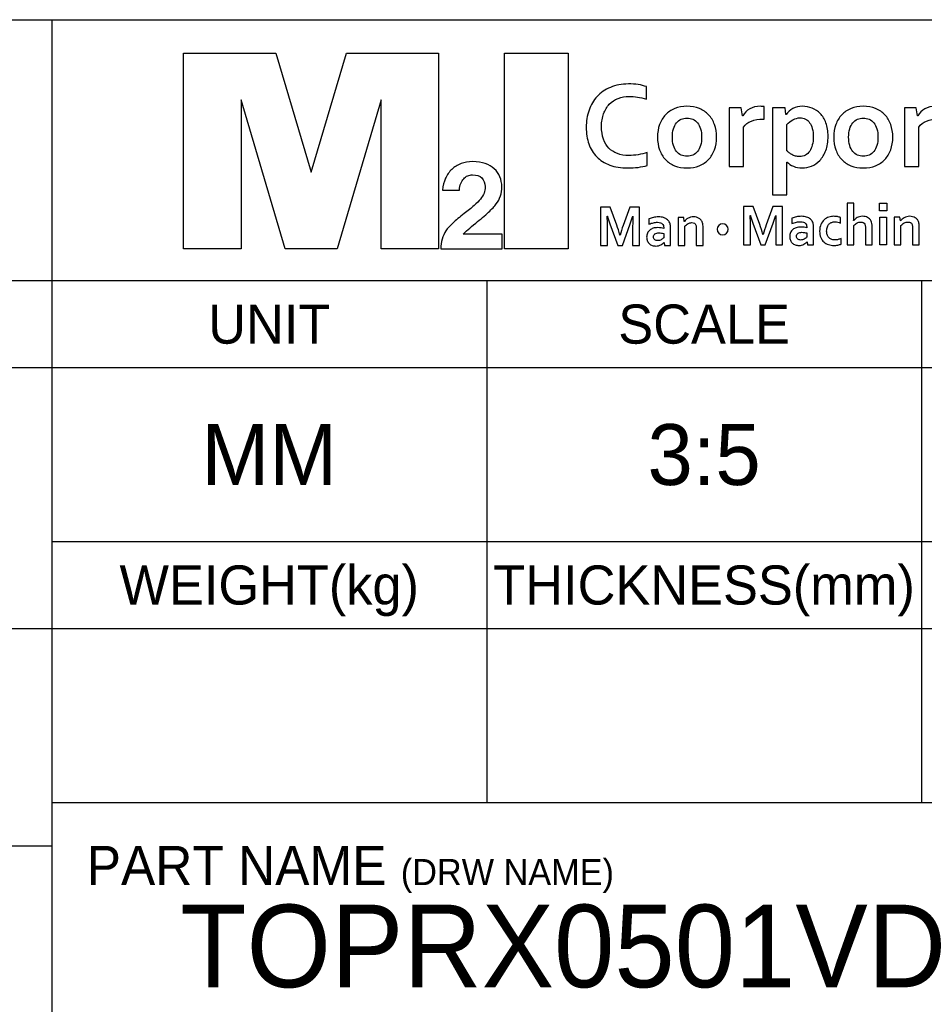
# Model space of a CAD drawing. Header units: inches. Extents: x 0 to 39, y 0 to 27.6.
# Tile 14 of 25: x 33.3 to 36, y 2.7 to 5.6. Entities that reach past the tile are written whole.
import ezdxf

# ---------------------------------------------------------------- set-up
doc = ezdxf.new("R2010")
doc.units = ezdxf.units.IN
doc.header["$LTSCALE"] = 2.143701
doc.header["$MEASUREMENT"] = 0
doc.layers.add('TOPRX05-FORMAT', color=7, linetype='CONTINUOUS')
doc.styles.add('TEXTSTYLE_2', font='gothic.ttf')

# ---------------------------------------------------------------- blocks, each defined once
blk = doc.blocks.new('M2I_CORP_CI_01_BL1', base_point=(35.3476, 5.2419))
at = {"layer": 'TOPRX05-FORMAT', "color": 7, "linetype": 'CONTINUOUS'}
for p, q in [((33.7967, 5.5419), (34.0747, 5.5419)), ((33.7967, 4.9514), (33.7967, 5.5419)), ((34.0747, 5.5419), (34.182, 5.1827)), ((34.182, 5.1827), (34.2884, 5.5419)), ((34.2884, 5.5419), (34.5663, 5.5419)), ((34.5663, 5.5419), (34.5663, 4.9514)), ((34.7652, 5.5419), (34.9567, 5.5419)), ((34.7652, 4.9514), (34.7652, 5.5419)), ((34.9567, 5.5419), (34.9567, 4.9514)), ((34.103, 4.9514), (33.9699, 5.4017)), ((33.9699, 5.4017), (33.9699, 4.9514)), ((34.3931, 5.4017), (34.2596, 4.9514)), ((34.3931, 4.9514), (34.3931, 5.4017)), ((35.8972, 5.089), (35.9189, 5.089)), ((35.8972, 5.0667), (35.8972, 5.089)), ((35.9189, 5.089), (35.9189, 5.0667)), ((35.9189, 5.0667), (35.8972, 5.0667)), ((35.8978, 5.0476), (35.9182, 5.0476)), ((35.8978, 4.964), (35.8978, 5.0476)), ((35.9182, 5.0476), (35.9182, 4.964)), ((35.9182, 4.964), (35.8978, 4.964)), ((33.9699, 4.9514), (33.7967, 4.9514)), ((34.2596, 4.9514), (34.103, 4.9514)), ((34.5663, 4.9514), (34.3931, 4.9514)), ((34.9567, 4.9514), (34.7652, 4.9514))]:
    blk.add_line(p, q, dxfattribs=at)
for points, knots in [([(35.1416, 5.4114), (35.1294, 5.4114), (35.1183, 5.4093), (35.1079, 5.4053), (35.0976, 5.4013), (35.0887, 5.3954), (35.0814, 5.3877), (35.0739, 5.38), (35.0682, 5.3706), (35.0641, 5.3594), (35.06, 5.3482), (35.0579, 5.3353), (35.0579, 5.3208), (35.0579, 5.3063), (35.0598, 5.2937), (35.0636, 5.2827), (35.0674, 5.2718), (35.0728, 5.2627), (35.0798, 5.2553), (35.0869, 5.2481), (35.0955, 5.2427), (35.1057, 5.2388), (35.1158, 5.2352), (35.1274, 5.2332), (35.1403, 5.2332), (35.1497, 5.2332), (35.1592, 5.234), (35.1687, 5.2355), (35.1783, 5.237), (35.1873, 5.2393), (35.1958, 5.242), (35.1958, 5.242), (35.1958, 5.2031), (35.1958, 5.2031), (35.1872, 5.2009), (35.178, 5.1989), (35.1682, 5.1975), (35.1583, 5.1961), (35.148, 5.1955), (35.1374, 5.1955), (35.1168, 5.1955), (35.0984, 5.1983), (35.0829, 5.2044), (35.067, 5.2103), (35.0538, 5.2185), (35.0434, 5.2294), (35.0328, 5.24), (35.0249, 5.2531), (35.0196, 5.268), (35.0143, 5.2831), (35.0116, 5.2999), (35.0116, 5.3181), (35.0116, 5.3365), (35.0145, 5.3538), (35.0202, 5.3697), (35.0258, 5.3858), (35.034, 5.3996), (35.0447, 5.4114), (35.0554, 5.4229), (35.0687, 5.4323), (35.0847, 5.4389), (35.1007, 5.4457), (35.1189, 5.4489), (35.139, 5.4492), (35.1495, 5.4492), (35.1592, 5.4485), (35.1685, 5.4472), (35.1778, 5.4457), (35.1861, 5.4437), (35.1935, 5.441), (35.1935, 5.441), (35.1935, 5.403), (35.1935, 5.403), (35.1838, 5.4062), (35.1747, 5.4083), (35.1663, 5.4095), (35.1579, 5.4108), (35.1497, 5.4114), (35.1416, 5.4114)], [0, 0, 0, 0, 1, 1, 1, 2, 2, 2, 3, 3, 3, 4, 4, 4, 5, 5, 5, 6, 6, 6, 7, 7, 7, 8, 8, 8, 9, 9, 9, 10, 10, 10, 11, 11, 11, 12, 12, 12, 13, 13, 13, 14, 14, 14, 15, 15, 15, 16, 16, 16, 17, 17, 17, 18, 18, 18, 19, 19, 19, 20, 20, 20, 21, 21, 21, 22, 22, 22, 23, 23, 23, 24, 24, 24, 25, 25, 25, 26, 26, 26, 26]), ([(35.405, 5.2886), (35.405, 5.2747), (35.4028, 5.262), (35.3987, 5.2506), (35.3946, 5.2389), (35.3886, 5.2291), (35.3809, 5.221), (35.3732, 5.213), (35.3638, 5.2067), (35.3529, 5.2021), (35.3419, 5.1977), (35.3295, 5.1955), (35.316, 5.1955), (35.3022, 5.1955), (35.2896, 5.1977), (35.2786, 5.2021), (35.2677, 5.2067), (35.2584, 5.213), (35.2506, 5.221), (35.243, 5.2291), (35.237, 5.2389), (35.233, 5.2506), (35.2289, 5.262), (35.2268, 5.2747), (35.2268, 5.2886), (35.2268, 5.3025), (35.2289, 5.3151), (35.233, 5.3266), (35.2372, 5.338), (35.2432, 5.3478), (35.2509, 5.3559), (35.2586, 5.3641), (35.268, 5.3703), (35.279, 5.3749), (35.29, 5.3794), (35.3022, 5.3816), (35.3157, 5.3816), (35.3295, 5.3816), (35.3421, 5.3794), (35.3531, 5.3749), (35.3641, 5.3703), (35.3735, 5.3641), (35.3811, 5.3559), (35.3888, 5.3478), (35.3947, 5.338), (35.3988, 5.3266), (35.4028, 5.3151), (35.405, 5.3025), (35.405, 5.2886)], [0, 0, 0, 0, 1, 1, 1, 2, 2, 2, 3, 3, 3, 4, 4, 4, 5, 5, 5, 6, 6, 6, 7, 7, 7, 8, 8, 8, 9, 9, 9, 10, 10, 10, 11, 11, 11, 12, 12, 12, 13, 13, 13, 14, 14, 14, 15, 15, 15, 16, 16, 16, 16]), ([(35.5486, 5.3429), (35.5486, 5.3429), (35.545, 5.3429), (35.545, 5.3429), (35.5317, 5.3429), (35.52, 5.3408), (35.51, 5.3371), (35.4999, 5.333), (35.4922, 5.3269), (35.4867, 5.3188), (35.4867, 5.3188), (35.4867, 5.2), (35.4867, 5.2), (35.4867, 5.2), (35.4434, 5.2), (35.4434, 5.2), (35.4434, 5.2), (35.4434, 5.3773), (35.4434, 5.3773), (35.4434, 5.3773), (35.4792, 5.3773), (35.4792, 5.3773), (35.4792, 5.3773), (35.4832, 5.3526), (35.4832, 5.3526), (35.4832, 5.3526), (35.4839, 5.3526), (35.4839, 5.3526), (35.4892, 5.3615), (35.4961, 5.3686), (35.5051, 5.3739), (35.5141, 5.3789), (35.5248, 5.3816), (35.5372, 5.3816), (35.5417, 5.3816), (35.5456, 5.3812), (35.5486, 5.3806), (35.5486, 5.3806), (35.5486, 5.3429), (35.5486, 5.3429)], [0, 0, 0, 0, 1, 1, 1, 2, 2, 2, 3, 3, 3, 4, 4, 4, 5, 5, 5, 6, 6, 6, 7, 7, 7, 8, 8, 8, 9, 9, 9, 10, 10, 10, 11, 11, 11, 12, 12, 12, 13, 13, 13, 13]), ([(35.6629, 5.1955), (35.6534, 5.1955), (35.6448, 5.1971), (35.6371, 5.2007), (35.6293, 5.2042), (35.6228, 5.2083), (35.6177, 5.2136), (35.6177, 5.2136), (35.617, 5.2136), (35.617, 5.2136), (35.6172, 5.2111), (35.6173, 5.2077), (35.6173, 5.2031), (35.6176, 5.1988), (35.6176, 5.1939), (35.6176, 5.1887), (35.6176, 5.1887), (35.6176, 5.115), (35.6176, 5.115), (35.6176, 5.115), (35.5743, 5.115), (35.5743, 5.115), (35.5743, 5.115), (35.5743, 5.3773), (35.5743, 5.3773), (35.5743, 5.3773), (35.6122, 5.3773), (35.6122, 5.3773), (35.6122, 5.3773), (35.614, 5.3572), (35.614, 5.3572), (35.614, 5.3572), (35.6149, 5.3572), (35.6149, 5.3572), (35.6202, 5.3643), (35.6271, 5.37), (35.6355, 5.3746), (35.6439, 5.3793), (35.6536, 5.3816), (35.6648, 5.3816), (35.6744, 5.3816), (35.6838, 5.3797), (35.6931, 5.3762), (35.7025, 5.3725), (35.7108, 5.3671), (35.7181, 5.3597), (35.7251, 5.3522), (35.7308, 5.3429), (35.7352, 5.3315), (35.7397, 5.3201), (35.7417, 5.3065), (35.7417, 5.2911), (35.7417, 5.2747), (35.7395, 5.2604), (35.7348, 5.2484), (35.7302, 5.2363), (35.7241, 5.2265), (35.7165, 5.2185), (35.7089, 5.2107), (35.7006, 5.205), (35.6914, 5.201), (35.682, 5.1973), (35.6727, 5.1955), (35.6629, 5.1955)], [0, 0, 0, 0, 1, 1, 1, 2, 2, 2, 3, 3, 3, 4, 4, 4, 5, 5, 5, 6, 6, 6, 7, 7, 7, 8, 8, 8, 9, 9, 9, 10, 10, 10, 11, 11, 11, 12, 12, 12, 13, 13, 13, 14, 14, 14, 15, 15, 15, 16, 16, 16, 17, 17, 17, 18, 18, 18, 19, 19, 19, 20, 20, 20, 21, 21, 21, 21]), ([(35.937, 5.2886), (35.937, 5.2747), (35.9349, 5.262), (35.9307, 5.2506), (35.9267, 5.2389), (35.9206, 5.2291), (35.9129, 5.221), (35.9051, 5.213), (35.8958, 5.2067), (35.8849, 5.2021), (35.8738, 5.1977), (35.8616, 5.1955), (35.8482, 5.1955), (35.8341, 5.1955), (35.8217, 5.1977), (35.8106, 5.2021), (35.7996, 5.2067), (35.7904, 5.213), (35.7827, 5.221), (35.775, 5.2291), (35.7691, 5.2389), (35.7649, 5.2506), (35.7609, 5.262), (35.7589, 5.2747), (35.7589, 5.2886), (35.7589, 5.3025), (35.7609, 5.3151), (35.765, 5.3266), (35.7692, 5.338), (35.7751, 5.3478), (35.7828, 5.3559), (35.7906, 5.3641), (35.8, 5.3703), (35.8109, 5.3749), (35.8219, 5.3794), (35.8341, 5.3816), (35.8477, 5.3816), (35.8616, 5.3816), (35.8741, 5.3794), (35.8851, 5.3749), (35.8961, 5.3703), (35.9055, 5.3641), (35.9132, 5.3559), (35.9208, 5.3478), (35.9268, 5.338), (35.9308, 5.3266), (35.9349, 5.3151), (35.937, 5.3025), (35.937, 5.2886)], [0, 0, 0, 0, 1, 1, 1, 2, 2, 2, 3, 3, 3, 4, 4, 4, 5, 5, 5, 6, 6, 6, 7, 7, 7, 8, 8, 8, 9, 9, 9, 10, 10, 10, 11, 11, 11, 12, 12, 12, 13, 13, 13, 14, 14, 14, 15, 15, 15, 16, 16, 16, 16]), ([(36.0774, 5.3429), (36.0774, 5.3429), (36.0739, 5.3429), (36.0739, 5.3429), (36.0605, 5.3429), (36.0488, 5.3408), (36.0387, 5.3371), (36.0287, 5.333), (36.021, 5.3269), (36.0154, 5.3188), (36.0154, 5.3188), (36.0154, 5.2), (36.0154, 5.2), (36.0154, 5.2), (35.972, 5.2), (35.972, 5.2), (35.972, 5.2), (35.972, 5.3773), (35.972, 5.3773), (35.972, 5.3773), (36.0079, 5.3773), (36.0079, 5.3773), (36.0079, 5.3773), (36.0119, 5.3526), (36.0119, 5.3526), (36.0119, 5.3526), (36.0127, 5.3526), (36.0127, 5.3526), (36.0179, 5.3615), (36.0248, 5.3686), (36.0337, 5.3739), (36.0427, 5.3789), (36.0536, 5.3816), (36.0661, 5.3816), (36.0705, 5.3816), (36.0743, 5.3812), (36.0774, 5.3806), (36.0774, 5.3806), (36.0774, 5.3429), (36.0774, 5.3429)], [0, 0, 0, 0, 1, 1, 1, 2, 2, 2, 3, 3, 3, 4, 4, 4, 5, 5, 5, 6, 6, 6, 7, 7, 7, 8, 8, 8, 9, 9, 9, 10, 10, 10, 11, 11, 11, 12, 12, 12, 13, 13, 13, 13]), ([(35.3601, 5.2886), (35.3601, 5.2979), (35.3591, 5.3061), (35.3568, 5.3134), (35.3546, 5.3206), (35.3517, 5.3266), (35.3477, 5.3315), (35.3438, 5.3363), (35.339, 5.34), (35.3336, 5.3425), (35.3282, 5.3449), (35.3222, 5.346), (35.3157, 5.346), (35.3094, 5.346), (35.3035, 5.3449), (35.2981, 5.3425), (35.2927, 5.34), (35.288, 5.3363), (35.2841, 5.3315), (35.2801, 5.3266), (35.2771, 5.3206), (35.275, 5.3134), (35.2727, 5.3061), (35.2717, 5.2979), (35.2717, 5.2886), (35.2717, 5.2791), (35.2727, 5.2708), (35.275, 5.2637), (35.2771, 5.2564), (35.2802, 5.2506), (35.2842, 5.2456), (35.2881, 5.2408), (35.2928, 5.237), (35.2982, 5.2346), (35.3036, 5.2321), (35.3097, 5.2311), (35.316, 5.2311), (35.3226, 5.2311), (35.3284, 5.2321), (35.3338, 5.2346), (35.3391, 5.237), (35.3438, 5.2408), (35.3477, 5.2456), (35.3517, 5.2506), (35.3546, 5.2564), (35.3568, 5.2637), (35.3591, 5.2708), (35.3601, 5.2791), (35.3601, 5.2886)], [0, 0, 0, 0, 1, 1, 1, 2, 2, 2, 3, 3, 3, 4, 4, 4, 5, 5, 5, 6, 6, 6, 7, 7, 7, 8, 8, 8, 9, 9, 9, 10, 10, 10, 11, 11, 11, 12, 12, 12, 13, 13, 13, 14, 14, 14, 15, 15, 15, 16, 16, 16, 16]), ([(35.6572, 5.3469), (35.6497, 5.3468), (35.6426, 5.3448), (35.6357, 5.3412), (35.6288, 5.3375), (35.6228, 5.3328), (35.6176, 5.3267), (35.6176, 5.3267), (35.6176, 5.2477), (35.6176, 5.2477), (35.6194, 5.2457), (35.6216, 5.2436), (35.6242, 5.2415), (35.6267, 5.2394), (35.6297, 5.2376), (35.6327, 5.2358), (35.6359, 5.2343), (35.6395, 5.2327), (35.6432, 5.2316), (35.647, 5.2304), (35.651, 5.2301), (35.6553, 5.2301), (35.662, 5.2301), (35.6679, 5.2314), (35.6732, 5.2344), (35.6784, 5.237), (35.6828, 5.2413), (35.6862, 5.2465), (35.6897, 5.2518), (35.6924, 5.2578), (35.6941, 5.2651), (35.696, 5.2724), (35.697, 5.2806), (35.697, 5.2896), (35.697, 5.2989), (35.696, 5.3072), (35.6941, 5.3144), (35.6922, 5.3216), (35.6896, 5.3276), (35.686, 5.3323), (35.6826, 5.3372), (35.6784, 5.3407), (35.6735, 5.3431), (35.6687, 5.3456), (35.6632, 5.3469), (35.6572, 5.3469)], [0, 0, 0, 0, 1, 1, 1, 2, 2, 2, 3, 3, 3, 4, 4, 4, 5, 5, 5, 6, 6, 6, 7, 7, 7, 8, 8, 8, 9, 9, 9, 10, 10, 10, 11, 11, 11, 12, 12, 12, 13, 13, 13, 14, 14, 14, 15, 15, 15, 15]), ([(35.8921, 5.2886), (35.8921, 5.2979), (35.8911, 5.3061), (35.8888, 5.3134), (35.8867, 5.3206), (35.8836, 5.3266), (35.8798, 5.3315), (35.8759, 5.3363), (35.8711, 5.34), (35.8656, 5.3425), (35.8601, 5.3449), (35.854, 5.346), (35.8477, 5.346), (35.8414, 5.346), (35.8355, 5.3449), (35.8301, 5.3425), (35.8246, 5.34), (35.8199, 5.3363), (35.8161, 5.3315), (35.8122, 5.3266), (35.8091, 5.3206), (35.8069, 5.3134), (35.8047, 5.3061), (35.8036, 5.2979), (35.8036, 5.2886), (35.8036, 5.2791), (35.8047, 5.2708), (35.8069, 5.2637), (35.8091, 5.2564), (35.8122, 5.2506), (35.8161, 5.2456), (35.8201, 5.2408), (35.8248, 5.237), (35.8303, 5.2346), (35.8357, 5.2321), (35.8416, 5.2311), (35.8482, 5.2311), (35.8546, 5.2311), (35.8605, 5.2321), (35.8658, 5.2346), (35.8711, 5.237), (35.8759, 5.2408), (35.8798, 5.2456), (35.8836, 5.2506), (35.8867, 5.2564), (35.8888, 5.2637), (35.8911, 5.2708), (35.8921, 5.2791), (35.8921, 5.2886)], [0, 0, 0, 0, 1, 1, 1, 2, 2, 2, 3, 3, 3, 4, 4, 4, 5, 5, 5, 6, 6, 6, 7, 7, 7, 8, 8, 8, 9, 9, 9, 10, 10, 10, 11, 11, 11, 12, 12, 12, 13, 13, 13, 14, 14, 14, 15, 15, 15, 16, 16, 16, 16]), ([(34.7576, 4.9514), (34.7576, 4.9514), (34.5728, 4.9514), (34.5728, 4.9514), (34.5728, 4.9728), (34.578, 4.991), (34.5884, 5.0062), (34.5933, 5.0132), (34.6002, 5.0209), (34.6094, 5.0293), (34.6184, 5.0379), (34.6296, 5.0475), (34.6431, 5.0577), (34.6548, 5.0668), (34.6649, 5.075), (34.673, 5.0819), (34.6812, 5.089), (34.6878, 5.0954), (34.6926, 5.1017), (34.6976, 5.1077), (34.7011, 5.1139), (34.7033, 5.1198), (34.7055, 5.1256), (34.7065, 5.1322), (34.7065, 5.1393), (34.7065, 5.1504), (34.7032, 5.1591), (34.6966, 5.1654), (34.6901, 5.1716), (34.6808, 5.1747), (34.6687, 5.1747), (34.6636, 5.1747), (34.6587, 5.1739), (34.6542, 5.172), (34.6496, 5.1701), (34.6454, 5.167), (34.6419, 5.1632), (34.6383, 5.1594), (34.6355, 5.1546), (34.6331, 5.1489), (34.6308, 5.143), (34.6294, 5.1364), (34.6288, 5.129), (34.6288, 5.129), (34.578, 5.129), (34.578, 5.129), (34.5791, 5.1419), (34.5821, 5.1538), (34.5869, 5.1644), (34.5917, 5.1748), (34.598, 5.184), (34.6058, 5.1914), (34.6138, 5.1989), (34.6231, 5.2046), (34.6338, 5.2086), (34.6445, 5.2127), (34.6564, 5.2149), (34.6694, 5.2149), (34.6833, 5.2149), (34.6958, 5.2128), (34.7066, 5.2089), (34.7176, 5.205), (34.7267, 5.1998), (34.7342, 5.1928), (34.7416, 5.186), (34.7472, 5.178), (34.7511, 5.1686), (34.7548, 5.1596), (34.7569, 5.1494), (34.7569, 5.1386), (34.7569, 5.1287), (34.7555, 5.1196), (34.7527, 5.1111), (34.7499, 5.1027), (34.7457, 5.0945), (34.7401, 5.0871), (34.7349, 5.0801), (34.7271, 5.0716), (34.7166, 5.062), (34.7061, 5.0523), (34.6933, 5.0413), (34.6781, 5.029), (34.6692, 5.0218), (34.6615, 5.0153), (34.6549, 5.0095), (34.6484, 5.004), (34.6436, 4.9995), (34.6404, 4.9959), (34.6404, 4.9959), (34.7576, 4.9959), (34.7576, 4.9959), (34.7576, 4.9959), (34.7576, 4.9514), (34.7576, 4.9514)], [0, 0, 0, 0, 1, 1, 1, 2, 2, 2, 3, 3, 3, 4, 4, 4, 5, 5, 5, 6, 6, 6, 7, 7, 7, 8, 8, 8, 9, 9, 9, 10, 10, 10, 11, 11, 11, 12, 12, 12, 13, 13, 13, 14, 14, 14, 15, 15, 15, 16, 16, 16, 17, 17, 17, 18, 18, 18, 19, 19, 19, 20, 20, 20, 21, 21, 21, 22, 22, 22, 23, 23, 23, 24, 24, 24, 25, 25, 25, 26, 26, 26, 27, 27, 27, 28, 28, 28, 29, 29, 29, 30, 30, 30, 31, 31, 31, 31]), ([(35.8196, 5.0549), (35.8196, 5.0504), (35.8196, 5.047), (35.8194, 5.0444), (35.8194, 5.0414), (35.8192, 5.0389), (35.8188, 5.0367), (35.8188, 5.0367), (35.8192, 5.0367), (35.8192, 5.0367), (35.8203, 5.0383), (35.8218, 5.0399), (35.8235, 5.0415), (35.8253, 5.0431), (35.8272, 5.0445), (35.8293, 5.0457), (35.8315, 5.0468), (35.8339, 5.0476), (35.8366, 5.0485), (35.8392, 5.0493), (35.8421, 5.0497), (35.8453, 5.0497), (35.8482, 5.0497), (35.8508, 5.0493), (35.8534, 5.0489), (35.856, 5.0483), (35.8585, 5.0476), (35.8607, 5.0463), (35.863, 5.0452), (35.8651, 5.0437), (35.8669, 5.0417), (35.8689, 5.04), (35.8703, 5.0378), (35.8717, 5.0352), (35.8728, 5.033), (35.8735, 5.0306), (35.8741, 5.0278), (35.8746, 5.0252), (35.8748, 5.0216), (35.8748, 5.0178), (35.8748, 5.0178), (35.8748, 4.964), (35.8748, 4.964), (35.8748, 4.964), (35.8544, 4.964), (35.8544, 4.964), (35.8544, 4.964), (35.8544, 5.015), (35.8544, 5.015), (35.8544, 5.0177), (35.8543, 5.0196), (35.854, 5.0214), (35.8538, 5.023), (35.8535, 5.0243), (35.8529, 5.0256), (35.8517, 5.028), (35.8499, 5.0299), (35.8477, 5.0309), (35.8454, 5.032), (35.8428, 5.0324), (35.8401, 5.0324), (35.8361, 5.0324), (35.8324, 5.0315), (35.829, 5.0297), (35.8256, 5.0278), (35.8225, 5.0252), (35.8196, 5.0215), (35.8196, 5.0215), (35.8196, 4.964), (35.8196, 4.964), (35.8196, 4.964), (35.7993, 4.964), (35.7993, 4.964), (35.7993, 4.964), (35.7993, 5.089), (35.7993, 5.089), (35.7993, 5.089), (35.8196, 5.089), (35.8196, 5.089), (35.8196, 5.089), (35.8196, 5.0549), (35.8196, 5.0549)], [0, 0, 0, 0, 1, 1, 1, 2, 2, 2, 3, 3, 3, 4, 4, 4, 5, 5, 5, 6, 6, 6, 7, 7, 7, 8, 8, 8, 9, 9, 9, 10, 10, 10, 11, 11, 11, 12, 12, 12, 13, 13, 13, 14, 14, 14, 15, 15, 15, 16, 16, 16, 17, 17, 17, 18, 18, 18, 19, 19, 19, 20, 20, 20, 21, 21, 21, 22, 22, 22, 23, 23, 23, 24, 24, 24, 25, 25, 25, 26, 26, 26, 27, 27, 27, 27]), ([(35.1139, 4.9931), (35.1164, 5.0023), (35.1196, 5.012), (35.1234, 5.0224), (35.1234, 5.0224), (35.1432, 5.0776), (35.1432, 5.0776), (35.1432, 5.0776), (35.1729, 5.0776), (35.1729, 5.0776), (35.1729, 5.0776), (35.1729, 4.9621), (35.1729, 4.9621), (35.1729, 4.9621), (35.1518, 4.9621), (35.1518, 4.9621), (35.1518, 4.9621), (35.1518, 5.0206), (35.1518, 5.0206), (35.1518, 5.0293), (35.1522, 5.0391), (35.1528, 5.0504), (35.1528, 5.0504), (35.1521, 5.0504), (35.1521, 5.0504), (35.151, 5.0472), (35.1499, 5.0436), (35.1486, 5.0394), (35.1472, 5.0353), (35.1459, 5.0313), (35.1444, 5.0275), (35.1444, 5.0275), (35.1207, 4.9621), (35.1207, 4.9621), (35.1207, 4.9621), (35.1069, 4.9621), (35.1069, 4.9621), (35.1069, 4.9621), (35.083, 5.0275), (35.083, 5.0275), (35.0816, 5.0313), (35.0802, 5.0353), (35.0789, 5.0394), (35.0776, 5.0436), (35.0764, 5.0472), (35.0754, 5.0504), (35.0754, 5.0504), (35.0747, 5.0504), (35.0747, 5.0504), (35.0753, 5.0399), (35.0757, 5.03), (35.0757, 5.0207), (35.0757, 5.0207), (35.0757, 4.9621), (35.0757, 4.9621), (35.0757, 4.9621), (35.0546, 4.9621), (35.0546, 4.9621), (35.0546, 4.9621), (35.0546, 5.0776), (35.0546, 5.0776), (35.0546, 5.0776), (35.084, 5.0776), (35.084, 5.0776), (35.084, 5.0776), (35.104, 5.0227), (35.104, 5.0227), (35.1073, 5.0135), (35.1105, 5.0037), (35.1134, 4.9931), (35.1134, 4.9931), (35.1139, 4.9931), (35.1139, 4.9931)], [0, 0, 0, 0, 1, 1, 1, 2, 2, 2, 3, 3, 3, 4, 4, 4, 5, 5, 5, 6, 6, 6, 7, 7, 7, 8, 8, 8, 9, 9, 9, 10, 10, 10, 11, 11, 11, 12, 12, 12, 13, 13, 13, 14, 14, 14, 15, 15, 15, 16, 16, 16, 17, 17, 17, 18, 18, 18, 19, 19, 19, 20, 20, 20, 21, 21, 21, 22, 22, 22, 23, 23, 23, 24, 24, 24, 24]), ([(35.5456, 4.9951), (35.5481, 5.0041), (35.5512, 5.0138), (35.555, 5.0242), (35.555, 5.0242), (35.5749, 5.0794), (35.5749, 5.0794), (35.5749, 5.0794), (35.6045, 5.0794), (35.6045, 5.0794), (35.6045, 5.0794), (35.6045, 4.964), (35.6045, 4.964), (35.6045, 4.964), (35.5835, 4.964), (35.5835, 4.964), (35.5835, 4.964), (35.5835, 5.0226), (35.5835, 5.0226), (35.5835, 5.031), (35.5838, 5.0411), (35.5844, 5.0524), (35.5844, 5.0524), (35.5837, 5.0524), (35.5837, 5.0524), (35.5827, 5.0491), (35.5815, 5.0454), (35.5802, 5.0414), (35.5789, 5.0373), (35.5776, 5.0333), (35.576, 5.0293), (35.576, 5.0293), (35.5522, 4.964), (35.5522, 4.964), (35.5522, 4.964), (35.5387, 4.964), (35.5387, 4.964), (35.5387, 4.964), (35.5145, 5.0293), (35.5145, 5.0293), (35.5132, 5.0333), (35.5118, 5.0373), (35.5105, 5.0414), (35.5092, 5.0454), (35.508, 5.0491), (35.5071, 5.0524), (35.5071, 5.0524), (35.5063, 5.0524), (35.5063, 5.0524), (35.5069, 5.0417), (35.5073, 5.0318), (35.5073, 5.0227), (35.5073, 5.0227), (35.5073, 4.964), (35.5073, 4.964), (35.5073, 4.964), (35.4863, 4.964), (35.4863, 4.964), (35.4863, 4.964), (35.4863, 5.0794), (35.4863, 5.0794), (35.4863, 5.0794), (35.5157, 5.0794), (35.5157, 5.0794), (35.5157, 5.0794), (35.5356, 5.0247), (35.5356, 5.0247), (35.5389, 5.0153), (35.5421, 5.0054), (35.545, 4.9951), (35.545, 4.9951), (35.5456, 4.9951), (35.5456, 4.9951)], [0, 0, 0, 0, 1, 1, 1, 2, 2, 2, 3, 3, 3, 4, 4, 4, 5, 5, 5, 6, 6, 6, 7, 7, 7, 8, 8, 8, 9, 9, 9, 10, 10, 10, 11, 11, 11, 12, 12, 12, 13, 13, 13, 14, 14, 14, 15, 15, 15, 16, 16, 16, 17, 17, 17, 18, 18, 18, 19, 19, 19, 20, 20, 20, 21, 21, 21, 22, 22, 22, 23, 23, 23, 24, 24, 24, 24]), ([(35.2471, 4.9709), (35.2471, 4.9709), (35.2468, 4.9709), (35.2468, 4.9709), (35.2456, 4.9698), (35.2443, 4.9686), (35.2426, 4.9673), (35.241, 4.9661), (35.2392, 4.9649), (35.2371, 4.9636), (35.235, 4.9627), (35.2327, 4.9617), (35.2302, 4.961), (35.2276, 4.9605), (35.225, 4.96), (35.222, 4.96), (35.218, 4.96), (35.2143, 4.9607), (35.2109, 4.9618), (35.2074, 4.963), (35.2044, 4.9649), (35.202, 4.9673), (35.1997, 4.9696), (35.1976, 4.9723), (35.1961, 4.9757), (35.1947, 4.9789), (35.1941, 4.9827), (35.1941, 4.9869), (35.1941, 4.9913), (35.1948, 4.9953), (35.1965, 4.9988), (35.1982, 5.0024), (35.2004, 5.0054), (35.2034, 5.0078), (35.2063, 5.0104), (35.2098, 5.0123), (35.214, 5.0136), (35.218, 5.015), (35.2225, 5.0155), (35.2274, 5.0155), (35.2311, 5.0155), (35.2344, 5.0153), (35.2375, 5.0148), (35.2405, 5.0144), (35.2432, 5.0138), (35.2455, 5.0131), (35.2455, 5.0131), (35.2455, 5.0166), (35.2455, 5.0166), (35.2455, 5.0184), (35.2451, 5.0204), (35.2445, 5.0222), (35.2438, 5.0239), (35.2428, 5.0256), (35.2413, 5.0271), (35.2398, 5.0285), (35.2379, 5.0297), (35.2357, 5.0305), (35.2333, 5.0312), (35.2303, 5.0317), (35.227, 5.0317), (35.2227, 5.0317), (35.2187, 5.0312), (35.2145, 5.0302), (35.2103, 5.0293), (35.2059, 5.028), (35.201, 5.0262), (35.201, 5.0262), (35.201, 5.042), (35.201, 5.042), (35.2052, 5.044), (35.2097, 5.0453), (35.2145, 5.0463), (35.2192, 5.0472), (35.224, 5.0476), (35.2293, 5.0479), (35.2353, 5.0479), (35.2407, 5.0471), (35.2451, 5.0457), (35.2499, 5.0442), (35.2537, 5.042), (35.2567, 5.0394), (35.2598, 5.0369), (35.2622, 5.0338), (35.2637, 5.0302), (35.2652, 5.0266), (35.2659, 5.0227), (35.2659, 5.0184), (35.2659, 5.0184), (35.2659, 4.987), (35.2659, 4.987), (35.2659, 4.9816), (35.266, 4.9768), (35.2662, 4.9729), (35.2662, 4.9689), (35.2664, 4.9653), (35.2665, 4.9621), (35.2665, 4.9621), (35.248, 4.9621), (35.248, 4.9621), (35.248, 4.9621), (35.2471, 4.9709), (35.2471, 4.9709)], [0, 0, 0, 0, 1, 1, 1, 2, 2, 2, 3, 3, 3, 4, 4, 4, 5, 5, 5, 6, 6, 6, 7, 7, 7, 8, 8, 8, 9, 9, 9, 10, 10, 10, 11, 11, 11, 12, 12, 12, 13, 13, 13, 14, 14, 14, 15, 15, 15, 16, 16, 16, 17, 17, 17, 18, 18, 18, 19, 19, 19, 20, 20, 20, 21, 21, 21, 22, 22, 22, 23, 23, 23, 24, 24, 24, 25, 25, 25, 26, 26, 26, 27, 27, 27, 28, 28, 28, 29, 29, 29, 30, 30, 30, 31, 31, 31, 32, 32, 32, 33, 33, 33, 34, 34, 34, 34]), ([(35.3077, 5.0343), (35.3077, 5.0343), (35.3081, 5.0343), (35.3081, 5.0343), (35.3093, 5.0359), (35.3108, 5.0376), (35.3126, 5.0391), (35.3145, 5.041), (35.3165, 5.0425), (35.319, 5.0437), (35.3213, 5.0449), (35.3237, 5.0461), (35.3267, 5.0467), (35.3295, 5.0476), (35.3326, 5.0479), (35.3358, 5.0479), (35.3388, 5.0479), (35.3418, 5.0476), (35.3447, 5.0468), (35.3474, 5.0462), (35.35, 5.0452), (35.3525, 5.0436), (35.3548, 5.0422), (35.3569, 5.0402), (35.3587, 5.0378), (35.3606, 5.0355), (35.3619, 5.0328), (35.3629, 5.0297), (35.3636, 5.0278), (35.3639, 5.026), (35.3641, 5.0237), (35.3644, 5.0216), (35.3644, 5.0191), (35.3644, 5.0166), (35.3644, 5.0166), (35.3644, 4.9621), (35.3644, 4.9621), (35.3644, 4.9621), (35.3439, 4.9621), (35.3439, 4.9621), (35.3439, 4.9621), (35.3439, 5.0134), (35.3439, 5.0134), (35.3439, 5.0155), (35.3439, 5.0175), (35.3438, 5.019), (35.3435, 5.0206), (35.3434, 5.0221), (35.3428, 5.0233), (35.3418, 5.026), (35.3403, 5.0278), (35.3381, 5.029), (35.3361, 5.0302), (35.3335, 5.0306), (35.3304, 5.0306), (35.3265, 5.0306), (35.3228, 5.0298), (35.3191, 5.0278), (35.3154, 5.0261), (35.3122, 5.0233), (35.3093, 5.0197), (35.3093, 5.0197), (35.3093, 4.9621), (35.3093, 4.9621), (35.3093, 4.9621), (35.2888, 4.9621), (35.2888, 4.9621), (35.2888, 4.9621), (35.2888, 5.0458), (35.2888, 5.0458), (35.2888, 5.0458), (35.3058, 5.0458), (35.3058, 5.0458), (35.3058, 5.0458), (35.3077, 5.0343), (35.3077, 5.0343)], [0, 0, 0, 0, 1, 1, 1, 2, 2, 2, 3, 3, 3, 4, 4, 4, 5, 5, 5, 6, 6, 6, 7, 7, 7, 8, 8, 8, 9, 9, 9, 10, 10, 10, 11, 11, 11, 12, 12, 12, 13, 13, 13, 14, 14, 14, 15, 15, 15, 16, 16, 16, 17, 17, 17, 18, 18, 18, 19, 19, 19, 20, 20, 20, 21, 21, 21, 22, 22, 22, 23, 23, 23, 24, 24, 24, 25, 25, 25, 25]), ([(35.4403, 5.0105), (35.4403, 5.0013), (35.4328, 4.994), (35.4237, 4.994), (35.4145, 4.994), (35.407, 5.0013), (35.407, 5.0105), (35.407, 5.0198), (35.4145, 5.0273), (35.4237, 5.0273), (35.4328, 5.0273), (35.4403, 5.0198), (35.4403, 5.0105)], [0, 0, 0, 0, 1, 1, 1, 2, 2, 2, 3, 3, 3, 4, 4, 4, 4]), ([(35.6787, 4.973), (35.6787, 4.973), (35.6784, 4.973), (35.6784, 4.973), (35.6772, 4.9717), (35.6759, 4.9705), (35.6742, 4.9692), (35.6726, 4.9679), (35.6707, 4.9667), (35.6688, 4.9656), (35.6666, 4.9645), (35.6643, 4.9635), (35.6619, 4.9629), (35.6594, 4.9621), (35.6566, 4.9618), (35.6536, 4.9618), (35.6496, 4.9618), (35.6459, 4.9624), (35.6426, 4.9636), (35.639, 4.9649), (35.636, 4.9667), (35.6336, 4.969), (35.6312, 4.9714), (35.6293, 4.9742), (35.6279, 4.9773), (35.6265, 4.9808), (35.6257, 4.9847), (35.6257, 4.9886), (35.6257, 4.9931), (35.6265, 4.9972), (35.6282, 5.0007), (35.6298, 5.0043), (35.6322, 5.0073), (35.6349, 5.0097), (35.6379, 5.0122), (35.6414, 5.0139), (35.6455, 5.0154), (35.6496, 5.0167), (35.6542, 5.0174), (35.659, 5.0174), (35.6626, 5.0174), (35.6659, 5.017), (35.6691, 5.0167), (35.6721, 5.0162), (35.6747, 5.0155), (35.6772, 5.015), (35.6772, 5.015), (35.6772, 5.0182), (35.6772, 5.0182), (35.6772, 5.0203), (35.6768, 5.0222), (35.6761, 5.0239), (35.6755, 5.026), (35.6744, 5.0275), (35.6729, 5.0289), (35.6715, 5.0302), (35.6695, 5.0313), (35.6672, 5.0322), (35.6648, 5.033), (35.662, 5.0334), (35.6585, 5.0334), (35.6545, 5.0334), (35.6503, 5.033), (35.646, 5.032), (35.6421, 5.0312), (35.6375, 5.0298), (35.6327, 5.028), (35.6327, 5.028), (35.6327, 5.044), (35.6327, 5.044), (35.6369, 5.0458), (35.6413, 5.0471), (35.646, 5.048), (35.6508, 5.0491), (35.6558, 5.0496), (35.661, 5.0497), (35.6669, 5.0497), (35.6723, 5.0489), (35.6768, 5.0474), (35.6815, 5.0461), (35.6852, 5.044), (35.6883, 5.0412), (35.6914, 5.0388), (35.6937, 5.0355), (35.6952, 5.032), (35.6968, 5.0285), (35.6975, 5.0247), (35.6975, 5.0204), (35.6975, 5.0204), (35.6975, 4.9889), (35.6975, 4.9889), (35.6975, 4.9833), (35.6977, 4.9785), (35.6977, 4.9746), (35.6978, 4.9707), (35.6979, 4.967), (35.698, 4.964), (35.698, 4.964), (35.6795, 4.964), (35.6795, 4.964), (35.6795, 4.964), (35.6787, 4.973), (35.6787, 4.973)], [0, 0, 0, 0, 1, 1, 1, 2, 2, 2, 3, 3, 3, 4, 4, 4, 5, 5, 5, 6, 6, 6, 7, 7, 7, 8, 8, 8, 9, 9, 9, 10, 10, 10, 11, 11, 11, 12, 12, 12, 13, 13, 13, 14, 14, 14, 15, 15, 15, 16, 16, 16, 17, 17, 17, 18, 18, 18, 19, 19, 19, 20, 20, 20, 21, 21, 21, 22, 22, 22, 23, 23, 23, 24, 24, 24, 25, 25, 25, 26, 26, 26, 27, 27, 27, 28, 28, 28, 29, 29, 29, 30, 30, 30, 31, 31, 31, 32, 32, 32, 33, 33, 33, 34, 34, 34, 34]), ([(35.7807, 4.9658), (35.7781, 4.9647), (35.775, 4.9636), (35.7712, 4.963), (35.7675, 4.9622), (35.7634, 4.9618), (35.7592, 4.9618), (35.7534, 4.9618), (35.7477, 4.9627), (35.7424, 4.9644), (35.7373, 4.9661), (35.7327, 4.9687), (35.7288, 4.9722), (35.7249, 4.9757), (35.7218, 4.9802), (35.7195, 4.9856), (35.7173, 4.991), (35.7162, 4.9973), (35.7162, 5.0045), (35.7162, 5.0126), (35.7174, 5.0195), (35.7201, 5.0252), (35.7226, 5.0309), (35.7261, 5.0357), (35.7301, 5.0391), (35.7343, 5.0428), (35.7389, 5.0454), (35.744, 5.0471), (35.7492, 5.0489), (35.7542, 5.0497), (35.7592, 5.0497), (35.763, 5.0497), (35.7666, 5.0493), (35.77, 5.0487), (35.7734, 5.048), (35.7766, 5.0471), (35.7795, 5.0461), (35.7795, 5.0461), (35.7795, 5.0293), (35.7795, 5.0293), (35.7768, 5.0305), (35.7741, 5.0313), (35.7713, 5.0319), (35.7685, 5.0326), (35.7654, 5.033), (35.7622, 5.033), (35.759, 5.033), (35.7557, 5.0324), (35.7527, 5.0315), (35.7498, 5.0305), (35.7472, 5.0289), (35.7448, 5.0266), (35.7425, 5.0243), (35.7407, 5.0216), (35.7394, 5.0179), (35.738, 5.0144), (35.7373, 5.01), (35.7373, 5.005), (35.7373, 5.0013), (35.7379, 4.998), (35.7389, 4.9946), (35.7398, 4.9913), (35.7414, 4.9886), (35.7435, 4.9862), (35.7454, 4.9841), (35.7479, 4.9821), (35.7511, 4.9807), (35.754, 4.9791), (35.7576, 4.9785), (35.7619, 4.9785), (35.7656, 4.9785), (35.7691, 4.9789), (35.772, 4.9797), (35.7751, 4.9806), (35.778, 4.9814), (35.7807, 4.9824), (35.7807, 4.9824), (35.7807, 4.9658), (35.7807, 4.9658)], [0, 0, 0, 0, 1, 1, 1, 2, 2, 2, 3, 3, 3, 4, 4, 4, 5, 5, 5, 6, 6, 6, 7, 7, 7, 8, 8, 8, 9, 9, 9, 10, 10, 10, 11, 11, 11, 12, 12, 12, 13, 13, 13, 14, 14, 14, 15, 15, 15, 16, 16, 16, 17, 17, 17, 18, 18, 18, 19, 19, 19, 20, 20, 20, 21, 21, 21, 22, 22, 22, 23, 23, 23, 24, 24, 24, 25, 25, 25, 26, 26, 26, 26]), ([(35.9599, 5.036), (35.9599, 5.036), (35.9603, 5.036), (35.9603, 5.036), (35.9615, 5.0376), (35.963, 5.0393), (35.9649, 5.0411), (35.9667, 5.0427), (35.9688, 5.0442), (35.9712, 5.0455), (35.9736, 5.0467), (35.9762, 5.0476), (35.979, 5.0485), (35.9818, 5.0493), (35.9849, 5.0497), (35.9882, 5.0497), (35.9912, 5.0497), (35.9942, 5.0493), (35.9969, 5.0485), (35.9998, 5.0479), (36.0025, 5.0469), (36.0047, 5.0454), (36.0071, 5.044), (36.0092, 5.042), (36.011, 5.0397), (36.0128, 5.0374), (36.0143, 5.0346), (36.0152, 5.0313), (36.0159, 5.0297), (36.0162, 5.0276), (36.0164, 5.0256), (36.0166, 5.0234), (36.0168, 5.021), (36.0168, 5.0182), (36.0168, 5.0182), (36.0168, 4.964), (36.0168, 4.964), (36.0168, 4.964), (35.9963, 4.964), (35.9963, 4.964), (35.9963, 4.964), (35.9963, 5.0152), (35.9963, 5.0152), (35.9963, 5.0174), (35.9963, 5.0191), (35.9961, 5.0208), (35.996, 5.0226), (35.9955, 5.0239), (35.9951, 5.0252), (35.994, 5.0278), (35.9925, 5.0297), (35.9903, 5.0307), (35.9882, 5.0319), (35.9858, 5.0324), (35.9828, 5.0324), (35.9789, 5.0324), (35.975, 5.0317), (35.9713, 5.0298), (35.9677, 5.0278), (35.9646, 5.0252), (35.9616, 5.0215), (35.9616, 5.0215), (35.9616, 4.964), (35.9616, 4.964), (35.9616, 4.964), (35.9411, 4.964), (35.9411, 4.964), (35.9411, 4.964), (35.9411, 5.0476), (35.9411, 5.0476), (35.9411, 5.0476), (35.9582, 5.0476), (35.9582, 5.0476), (35.9582, 5.0476), (35.9599, 5.036), (35.9599, 5.036)], [0, 0, 0, 0, 1, 1, 1, 2, 2, 2, 3, 3, 3, 4, 4, 4, 5, 5, 5, 6, 6, 6, 7, 7, 7, 8, 8, 8, 9, 9, 9, 10, 10, 10, 11, 11, 11, 12, 12, 12, 13, 13, 13, 14, 14, 14, 15, 15, 15, 16, 16, 16, 17, 17, 17, 18, 18, 18, 19, 19, 19, 20, 20, 20, 21, 21, 21, 22, 22, 22, 23, 23, 23, 24, 24, 24, 25, 25, 25, 25]), ([(35.2455, 4.998), (35.2435, 4.9983), (35.2413, 4.9986), (35.2388, 4.9991), (35.2363, 4.9996), (35.2337, 4.9996), (35.2311, 4.9996), (35.2261, 4.9996), (35.2222, 4.9986), (35.2192, 4.9968), (35.2163, 4.9946), (35.2149, 4.9915), (35.2149, 4.9876), (35.2149, 4.9858), (35.2152, 4.9841), (35.2159, 4.9826), (35.2165, 4.9811), (35.2173, 4.9799), (35.2185, 4.9791), (35.2197, 4.9782), (35.2211, 4.9773), (35.2225, 4.9771), (35.2239, 4.9765), (35.2256, 4.9763), (35.2272, 4.9763), (35.2293, 4.9763), (35.2312, 4.9766), (35.233, 4.9772), (35.2349, 4.9777), (35.2366, 4.9785), (35.2381, 4.9791), (35.2396, 4.9801), (35.2411, 4.981), (35.2423, 4.982), (35.2436, 4.9829), (35.2445, 4.9842), (35.2455, 4.9851), (35.2455, 4.9851), (35.2455, 4.998), (35.2455, 4.998)], [0, 0, 0, 0, 1, 1, 1, 2, 2, 2, 3, 3, 3, 4, 4, 4, 5, 5, 5, 6, 6, 6, 7, 7, 7, 8, 8, 8, 9, 9, 9, 10, 10, 10, 11, 11, 11, 12, 12, 12, 13, 13, 13, 13]), ([(35.6772, 4.9996), (35.6751, 5.0001), (35.6729, 5.0005), (35.6704, 5.0008), (35.6678, 5.0013), (35.6653, 5.0014), (35.6626, 5.0014), (35.6577, 5.0014), (35.6538, 5.0005), (35.6509, 4.9984), (35.6478, 4.9965), (35.6465, 4.9933), (35.6465, 4.9894), (35.6465, 4.9875), (35.6468, 4.9858), (35.6475, 4.9844), (35.6481, 4.9829), (35.649, 4.9818), (35.6502, 4.9809), (35.6512, 4.9799), (35.6527, 4.9791), (35.6542, 4.9789), (35.6556, 4.9785), (35.6571, 4.9782), (35.6588, 4.9782), (35.661, 4.9782), (35.6627, 4.9785), (35.6646, 4.9789), (35.6665, 4.9793), (35.6682, 4.9802), (35.6698, 4.9811), (35.6715, 4.9818), (35.6728, 4.9827), (35.674, 4.9837), (35.6752, 4.985), (35.6762, 4.9859), (35.6772, 4.9869), (35.6772, 4.9869), (35.6772, 4.9996), (35.6772, 4.9996)], [0, 0, 0, 0, 1, 1, 1, 2, 2, 2, 3, 3, 3, 4, 4, 4, 5, 5, 5, 6, 6, 6, 7, 7, 7, 8, 8, 8, 9, 9, 9, 10, 10, 10, 11, 11, 11, 12, 12, 12, 13, 13, 13, 13])]:
    blk.add_open_spline(points, degree=3, knots=knots, dxfattribs=at)

msp = doc.modelspace()

# ---------------------------------------------------------------- linework, layer by layer
at = {"layer": 'TOPRX05-FORMAT', "color": 2, "linetype": 'CONTINUOUS'}
for p, q in [((29.461942, 5.643043), (37.335957, 5.643043)), ((33.398949, 5.643043), (33.398949, 1.312335)), ((29.461942, 4.855642), (37.335957, 4.855642)), ((34.711285, 4.855642), (34.711285, 3.280839)), ((36.023621, 4.855642), (36.023621, 3.280839)), ((29.461942, 4.593175), (37.335957, 4.593175)), ((33.398949, 4.06824), (37.335957, 4.06824)), ((29.461942, 3.805773), (37.335957, 3.805773)), ((33.398949, 3.280839), (37.335957, 3.280839)), ((29.461942, 3.149605), (33.398949, 3.149605))]:
    msp.add_line(p, q, dxfattribs=at)

# ---------------------------------------------------------------- block references
msp.add_blockref('M2I_CORP_CI_01_BL1', (35.34762, 5.24188), dxfattribs=at)

# ---------------------------------------------------------------- texts
at = {"layer": 'TOPRX05-FORMAT', "color": 2, "linetype": 'CONTINUOUS', "line_spacing_factor": 0.9, "style": 'TEXTSTYLE_2'}
for s, insert, char_height, width, attachment_point in [('SCALE', (35.367453, 4.783463), 0.1181102, 0.46500437, 2), ('UNIT', (34.055117, 4.783463), 0.1181102, 0.37226597, 2), ('MM', (34.055117, 4.422571), 0.183727, 0.4681637, 2), ('3:5', (35.367453, 4.422571), 0.183727, 0.33751337, 2), ('WEIGHT(kg)', (34.055117, 3.996062), 0.1181102, 0.88536455, 2), ('THICKNESS(mm)', (35.367453, 3.996062), 0.11811024, 1.2287839, 2), ('PART NAME \\H0.0787401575;(DRW NAME)\\P\\H0.2624671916;  \\H0.249343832; TOPRX0501VD', (33.503936, 3.149605), 0.11811024, 2.66407012, 1)]:
    msp.add_mtext(s, dxfattribs=dict(at, insert=insert, char_height=char_height, width=width, attachment_point=attachment_point))

doc.saveas('drawing.dxf')
